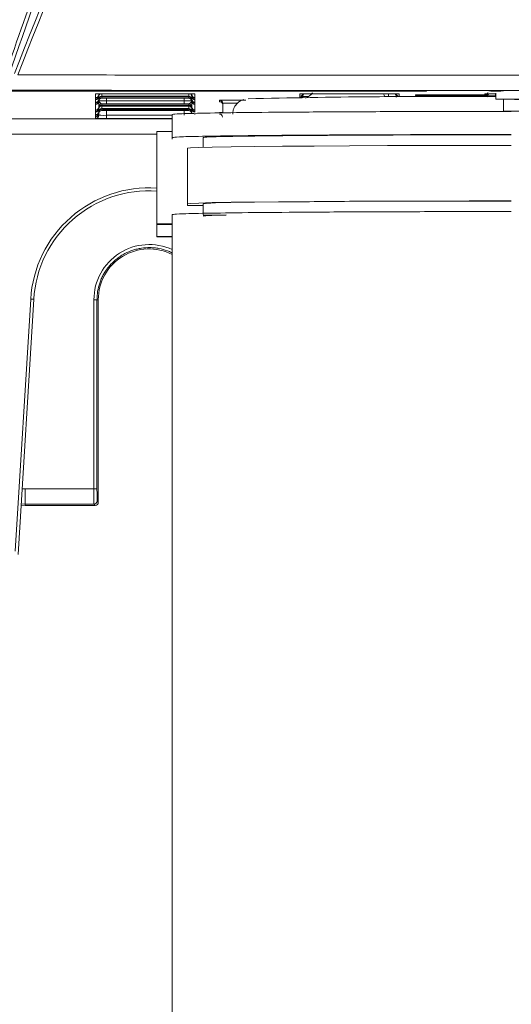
# Model space of a CAD drawing. Header units: millimetres. Extents: x 0 to 2100, y 0 to 1485.
# Tile 26 of 66: x 643 to 675, y 860 to 924. Entities that reach past the tile are written whole.
import ezdxf

# ---------------------------------------------------------------- set-up
doc = ezdxf.new("R2010")
doc.units = ezdxf.units.MM
doc.header["$LTSCALE"] = 5

msp = doc.modelspace()

# ---------------------------------------------------------------- linework, layer by layer
at = {"color": 7, "linetype": 'Continuous', "lineweight": 15}
for p, q in [((669.766, 919.077), (669.764, 919.038)), ((674, 919.071), (674.002, 919.038)), ((674.536, 919.038), (674.538, 919.07)), ((558.774, 919.038), (669.764, 919.038)), ((648.295, 918.864), (648.32, 918.866)), ((648.295, 918.621), (648.295, 918.864)), ((648.295, 918.62), (648.295, 918.621)), ((648.295, 918.536), (648.295, 918.62)), ((648.295, 918.535), (648.295, 918.536)), ((648.295, 918.488), (648.295, 918.535)), ((648.295, 918.487), (648.295, 918.488)), ((648.295, 918.32), (648.295, 918.487)), ((648.495, 918.817), (648.495, 918.733)), ((648.495, 918.686), (648.495, 918.684)), ((648.495, 918.684), (648.495, 918.517)), ((648.495, 918.47), (648.495, 918.468)), ((648.495, 918.468), (648.495, 918.384)), ((648.695, 918.665), (648.695, 918.581)), ((648.995, 918.87), (654.043, 918.87)), ((648.998, 918.715), (654.04, 918.715)), ((654.04, 918.665), (648.998, 918.665)), ((648.998, 918.581), (654.04, 918.581)), ((654.343, 918.581), (654.343, 918.665)), ((654.543, 918.733), (654.543, 918.817)), ((654.543, 918.684), (654.543, 918.686)), ((654.543, 918.517), (654.543, 918.684)), ((654.543, 918.468), (654.543, 918.47)), ((654.543, 918.384), (654.543, 918.468)), ((654.743, 918.864), (654.743, 918.621)), ((654.743, 918.621), (654.743, 918.62)), ((654.743, 918.62), (654.743, 918.536)), ((654.743, 918.536), (654.743, 918.535)), ((654.743, 918.535), (654.743, 918.488)), ((654.743, 918.488), (654.743, 918.487)), ((654.743, 918.487), (654.743, 918.32)), ((656.341, 918.358), (656.342, 918.45)), ((661.545, 918.693), (661.545, 918.864)), ((661.545, 918.692), (661.545, 918.693)), ((661.745, 918.817), (661.745, 918.733)), ((662.245, 918.87), (667.293, 918.87)), ((667.793, 918.817), (667.793, 918.819)), ((667.793, 918.733), (667.793, 918.817)), ((667.964, 918.866), (667.972, 918.865)), ((667.993, 918.864), (667.993, 918.693)), ((667.993, 918.693), (667.993, 918.692)), ((669.045, 918.793), (669.07, 918.795)), ((669.045, 918.767), (669.045, 918.793)), ((669.745, 918.799), (673.545, 918.799)), ((673.545, 918.76), (669.745, 918.76)), ((673.545, 918.799), (673.545, 918.864)), ((673.545, 918.693), (673.545, 918.76)), ((673.545, 918.692), (673.545, 918.693)), ((673.745, 918.817), (673.745, 918.736)), ((674.002, 919.038), (674.536, 919.038)), ((674.245, 918.87), (674.269, 918.87)), ((674.269, 918.521), (674.269, 918.921)), ((674.269, 918.521), (676.769, 918.486)), ((675.769, 918.521), (674.269, 918.521)), ((648.295, 918.319), (648.295, 918.32)), ((648.295, 918.272), (648.295, 918.319)), ((648.295, 918.271), (648.295, 918.272)), ((648.295, 918.187), (648.295, 918.271)), ((648.295, 918.186), (648.295, 918.187)), ((648.295, 917.818), (648.295, 918.186)), ((648.295, 917.818), (648.295, 917.818)), ((648.295, 917.733), (648.295, 917.818)), ((648.495, 918.016), (648.495, 918.015)), ((648.495, 918.015), (648.495, 917.93)), ((648.495, 917.883), (648.495, 917.882)), ((648.495, 917.882), (648.495, 917.714)), ((648.695, 918.212), (648.695, 918.127)), ((648.695, 918.079), (648.695, 917.911)), ((648.695, 917.863), (648.695, 917.778)), ((648.998, 918.211), (648.998, 918.411)), ((648.998, 918.411), (654.04, 918.411)), ((654.04, 918.211), (648.998, 918.211)), ((648.998, 918.128), (654.04, 918.128)), ((654.04, 918.078), (648.998, 918.078)), ((648.998, 917.912), (654.04, 917.912)), ((654.04, 917.862), (648.998, 917.862)), ((654.04, 918.211), (654.04, 918.411)), ((654.343, 918.127), (654.343, 918.212)), ((654.343, 917.911), (654.343, 918.079)), ((654.343, 917.778), (654.343, 917.863)), ((654.54, 918.418), (654.54, 918.415)), ((654.543, 918.015), (654.543, 918.016)), ((654.543, 917.93), (654.543, 918.015)), ((654.543, 917.882), (654.543, 917.883)), ((654.543, 917.714), (654.543, 917.882)), ((654.743, 918.32), (654.743, 918.319)), ((654.743, 918.319), (654.743, 918.272)), ((654.743, 918.272), (654.743, 918.271)), ((654.743, 918.271), (654.743, 918.187)), ((654.743, 918.187), (654.743, 918.186)), ((654.743, 918.186), (654.743, 917.818)), ((654.743, 917.818), (654.743, 917.733)), ((654.743, 917.818), (654.743, 917.818)), ((656.542, 918.251), (656.541, 918.16)), ((656.541, 918.16), (656.545, 917.632)), ((648.295, 917.732), (648.295, 917.733)), ((648.295, 917.685), (648.295, 917.732)), ((648.295, 917.684), (648.295, 917.685)), ((648.295, 917.517), (648.295, 917.684)), ((648.295, 917.517), (648.295, 917.517)), ((648.295, 917.469), (648.295, 917.517)), ((648.295, 917.468), (648.295, 917.469)), ((648.295, 917.384), (648.295, 917.468)), ((648.295, 917.383), (648.295, 917.384)), ((648.295, 917.279), (648.295, 917.383)), ((648.495, 917.667), (648.495, 917.666)), ((648.495, 917.666), (648.495, 917.581)), ((648.995, 917.273), (648.995, 917.473)), ((648.998, 917.779), (654.04, 917.779)), ((653.269, 917.534), (653.269, 917.334)), ((653.269, 917.334), (653.269, 916.034)), ((654.743, 917.733), (654.743, 917.732)), ((654.743, 917.732), (654.743, 917.685)), ((654.743, 917.685), (654.743, 917.684)), ((654.743, 917.517), (654.743, 917.517)), ((678.769, 917.744), (674.769, 917.744)), ((652.269, 910.421), (652.269, 916.421)), ((652.269, 916.421), (653.269, 916.421)), ((653.269, 915.921), (653.269, 916.034)), ((655.269, 915.39), (655.269, 916.034)), ((654.269, 911.734), (654.269, 915.334)), ((654.269, 911.621), (654.269, 911.734)), ((655.269, 911.621), (654.269, 911.621)), ((655.269, 911.034), (655.269, 911.734)), ((653.269, 911.034), (653.269, 792.539)), ((652.269, 910.421), (653.269, 910.421)), ((652.269, 910.386), (652.269, 910.421)), ((652.269, 909.618), (652.269, 910.386)), ((653.269, 910.386), (652.269, 910.386)), ((652.269, 909.618), (653.269, 909.618)), ((652.269, 909.583), (652.269, 909.618)), ((653.269, 909.583), (652.269, 909.583)), ((643.083, 889.18), (644.083, 905.542)), ((644.283, 905.534), (643.27, 888.973)), ((648.186, 893.221), (648.185, 905.501)), ((648.469, 905.503), (648.385, 905.503)), ((648.385, 905.503), (648.386, 893.223)), ((648.469, 892.353), (648.469, 905.503)), ((643.719, 893.221), (648.186, 893.221)), ((643.719, 892.23), (643.719, 893.221)), ((648.193, 892.23), (643.719, 892.23)), ((643.719, 892.153), (643.719, 892.23)), ((648.269, 892.153), (648.193, 892.23)), ((648.393, 892.43), (648.469, 892.353)), ((643.719, 892.153), (643.465, 892.158)), ((643.719, 892.153), (648.269, 892.153))]:
    msp.add_line(p, q, dxfattribs=at)
at = {"color": 8, "linetype": 'Continuous', "lineweight": 15}
for p, q in [((674.538, 919.07), (674.557, 919.071)), ((648.495, 918.868), (648.495, 918.819)), ((648.495, 918.733), (648.495, 918.686)), ((648.495, 918.517), (648.495, 918.47)), ((648.695, 918.87), (648.695, 918.714)), ((648.998, 918.665), (648.998, 918.715)), ((649, 918.581), (648.998, 918.411)), ((654.04, 918.411), (654.039, 918.581)), ((654.04, 918.665), (654.04, 918.715)), ((654.343, 918.714), (654.343, 918.87)), ((654.543, 918.819), (654.543, 918.868)), ((654.543, 918.686), (654.543, 918.733)), ((654.543, 918.47), (654.543, 918.517)), ((654.718, 918.866), (654.743, 918.864)), ((661.545, 918.864), (661.566, 918.865)), ((661.545, 918.626), (661.545, 918.692)), ((661.745, 918.89), (661.745, 918.819)), ((661.745, 918.691), (661.745, 918.744)), ((661.745, 918.733), (661.745, 918.691)), ((662.246, 918.87), (662.246, 918.795)), ((667.082, 918.687), (667.293, 918.687)), ((667.293, 918.687), (667.292, 918.87)), ((667.293, 918.668), (667.293, 918.687)), ((667.793, 918.819), (667.793, 918.89)), ((667.793, 918.744), (667.793, 918.691)), ((667.793, 918.729), (667.793, 918.733)), ((667.993, 918.864), (667.968, 918.866)), ((667.993, 918.692), (667.993, 918.671)), ((669.745, 918.76), (669.745, 918.799)), ((673.545, 918.864), (673.566, 918.865)), ((673.545, 918.76), (673.545, 918.799)), ((673.545, 918.683), (673.545, 918.692)), ((673.745, 918.89), (673.745, 918.819)), ((674.245, 918.731), (674.245, 918.87)), ((674.245, 918.731), (674.245, 918.683)), ((674.245, 918.731), (674.269, 918.731)), ((674.769, 918.514), (674.769, 917.744)), ((648.495, 918.384), (648.495, 918.016)), ((648.495, 917.93), (648.495, 917.883)), ((648.498, 918.415), (648.498, 918.418)), ((648.998, 918.078), (648.998, 918.128)), ((648.998, 917.862), (648.998, 917.912)), ((654.04, 918.078), (654.04, 918.128)), ((654.04, 917.862), (654.04, 917.912)), ((654.543, 918.016), (654.543, 918.384)), ((654.543, 917.883), (654.543, 917.93)), ((656.547, 917.632), (656.542, 918.251)), ((637.769, 917.237), (653.269, 917.237)), ((648.495, 917.714), (648.495, 917.667)), ((648.495, 917.477), (648.496, 917.599)), ((648.495, 917.581), (648.495, 917.477)), ((648.997, 917.779), (648.995, 917.473)), ((648.995, 917.473), (653.269, 917.473)), ((653.269, 917.273), (648.995, 917.273)), ((654.043, 917.473), (654.041, 917.779)), ((654.543, 917.667), (654.543, 917.714)), ((654.743, 917.517), (654.743, 917.507)), ((652.269, 916.254), (637.769, 916.254)), ((643.719, 892.23), (643.47, 892.244))]:
    msp.add_line(p, q, dxfattribs=at)
at = {"color": 8, "linetype": 'Continuous', "lineweight": 15, "flags": 128}
for points in [[(648.502, 918.868), (648.499, 918.856), (648.495, 918.817)], [(654.543, 918.817), (654.539, 918.856), (654.536, 918.868)], [(661.734, 918.628), (661.74, 918.652), (661.745, 918.691)], [(667.786, 918.869), (667.789, 918.856), (667.793, 918.817)], [(667.804, 918.67), (667.798, 918.695), (667.793, 918.734)], [(667.805, 918.67), (667.798, 918.694), (667.793, 918.733)], [(667.803, 918.67), (667.798, 918.69), (667.793, 918.729)], [(673.745, 918.736), (673.74, 918.697), (673.737, 918.683)], [(673.76, 918.892), (673.749, 918.856), (673.745, 918.817)]]:
    msp.add_lwpolyline(points, dxfattribs=at)
at = {"color": 7, "linetype": 'Continuous', "lineweight": 15, "flags": 128}
for points in [[(654.269, 915.334), (654.449, 915.358), (654.985, 915.382), (655.868, 915.404), (657.082, 915.426), (658.609, 915.446), (660.42, 915.464), (662.485, 915.48), (664.769, 915.493), (667.233, 915.504), (669.834, 915.511), (672.528, 915.516), (675.269, 915.518)], [(654.269, 911.734), (654.449, 911.758), (654.985, 911.782), (655.868, 911.805), (657.082, 911.826), (658.609, 911.846), (660.42, 911.864), (662.485, 911.88), (664.769, 911.893), (667.233, 911.904), (669.834, 911.911), (672.528, 911.916), (675.269, 911.918)], [(655.269, 911.734), (655.473, 911.759), (656.079, 911.784), (657.076, 911.807), (658.444, 911.829), (660.154, 911.849), (662.172, 911.866), (664.456, 911.881), (666.961, 911.893), (669.634, 911.902), (672.423, 911.907), (675.269, 911.909)], [(655.269, 910.987), (655.868, 911.002), (656.769, 911.018)]]:
    msp.add_lwpolyline(points, dxfattribs=at)
at = {"color": 7, "linetype": 'Continuous', "lineweight": 15}
for centre, radius, start, end in [((674.002, 919.278), 0.24, 239.88753, 270.00031), ((674.536, 919.278), 0.24, 269.99969, 299.78112), ((648.295, 918.821), 0.2, 269.99892, 359.4989), ((648.295, 918.82), 0.2, 269.99893, 359.16835), ((648.295, 918.735), 0.2, 269.99892, 359.4989), ((648.295, 918.736), 0.2, 269.99893, 359.16835), ((648.295, 918.688), 0.2, 269.99892, 359.4989), ((648.295, 918.687), 0.2, 269.99893, 359.16835), ((648.295, 918.519), 0.2, 269.99892, 359.4989), ((648.295, 918.52), 0.2, 269.99893, 359.16835), ((648.295, 918.472), 0.2, 269.99892, 359.4989), ((648.295, 918.471), 0.2, 269.99893, 359.16835), ((648.695, 918.73), 0.2, 136.83941, 179.16925), ((648.695, 918.514), 0.2, 89.99893, 179.16835), ((648.695, 918.465), 0.2, 89.99893, 179.16835), ((648.695, 918.381), 0.2, 89.99893, 179.16835), ((654.218, 898.813), 20.058, 88.50018, 90.49985), ((654.343, 918.514), 0.2, 0.83165, 90.00107), ((654.343, 918.465), 0.2, 0.83165, 90.00107), ((654.343, 918.381), 0.2, 0.83165, 90.00107), ((654.343, 918.73), 0.2, 0.83075, 43.16059), ((654.743, 918.821), 0.2, 180.5011, 270.00108), ((654.743, 918.82), 0.2, 180.83165, 270.00107), ((654.743, 918.735), 0.2, 180.5011, 270.00108), ((654.743, 918.736), 0.2, 180.83165, 270.00107), ((654.743, 918.688), 0.2, 180.5011, 270.00108), ((654.743, 918.687), 0.2, 180.83165, 270.00107), ((654.743, 918.519), 0.2, 180.5011, 270.00108), ((654.743, 918.52), 0.2, 180.83165, 270.00107), ((654.743, 918.472), 0.2, 180.5011, 270.00108), ((654.743, 918.471), 0.2, 180.83165, 270.00107), ((656.342, 918.25), 0.2, 0.50111, 90.00103), ((670.485, 431.766), 486.932, 89.55759, 91.44613), ((661.545, 918.892), 0.2, 269.99892, 359.4989), ((661.545, 918.893), 0.2, 269.99893, 359.16835), ((661.945, 918.73), 0.2, 145.04303, 179.1693), ((667.593, 918.73), 0.2, 0.83075, 43.97712), ((667.993, 918.892), 0.2, 180.5011, 270.00108), ((667.993, 918.893), 0.2, 180.83165, 270.00107), ((673.545, 918.96), 0.2, 269.99893, 359.16835), ((673.545, 918.892), 0.2, 269.99892, 359.4989), ((673.545, 918.893), 0.2, 269.99893, 359.16835), ((673.545, 918.999), 0.2, 269.99995, 294.793), ((648.295, 918.387), 0.2, 269.99893, 359.16835), ((648.295, 918.386), 0.2, 269.99892, 359.4989), ((648.295, 918.018), 0.2, 269.99892, 359.4989), ((648.295, 918.018), 0.2, 269.99893, 359.16835), ((648.295, 917.932), 0.2, 269.99892, 359.4989), ((648.295, 917.933), 0.2, 269.99893, 359.16835), ((648.295, 917.885), 0.2, 269.99892, 359.4989), ((648.295, 917.884), 0.2, 269.99893, 359.16835), ((648.695, 918.012), 0.2, 89.99893, 179.16835), ((648.695, 917.927), 0.2, 89.99893, 179.16835), ((648.695, 917.879), 0.2, 89.99893, 179.16835), ((648.695, 917.711), 0.2, 89.99893, 179.16835), ((648.695, 917.663), 0.2, 89.99893, 179.16835), ((654.343, 918.012), 0.2, 0.83165, 90.00107), ((654.343, 917.927), 0.2, 0.83165, 90.00107), ((654.343, 917.879), 0.2, 0.83165, 90.00107), ((654.343, 917.711), 0.2, 0.83165, 90.00107), ((654.343, 917.663), 0.2, 0.83165, 90.00107), ((654.743, 918.387), 0.2, 180.83165, 270.00107), ((654.743, 918.386), 0.2, 180.5011, 270.00108), ((654.743, 918.018), 0.2, 180.5011, 270.00108), ((654.743, 918.018), 0.2, 180.83165, 270.00107), ((654.743, 917.932), 0.2, 180.5011, 270.00108), ((654.743, 917.933), 0.2, 180.83165, 270.00107), ((654.743, 917.885), 0.2, 180.5011, 270.00108), ((654.743, 917.884), 0.2, 180.83165, 270.00107), ((656.341, 918.158), 0.2, 0.50111, 90.00103), ((648.295, 917.717), 0.2, 269.99892, 359.4989), ((648.295, 917.717), 0.2, 269.99893, 359.16835), ((648.295, 917.669), 0.2, 269.99892, 359.4989), ((648.295, 917.668), 0.2, 269.99893, 359.16835), ((648.295, 917.583), 0.2, 269.99892, 359.4989), ((648.295, 917.584), 0.2, 269.99893, 359.16835), ((648.295, 917.479), 0.2, 269.99892, 359.4989), ((648.695, 917.578), 0.2, 89.99893, 179.16835), ((654.343, 917.578), 0.2, 0.83165, 90.00107), ((656.334, 917.355), 0.2, 0.50111, 90.00103), ((651.769, 905.072), 7.7, 86.27688, 176.5), ((651.769, 905.076), 7.5, 86.17745, 176.5), ((656.667, 896.304), 14.694, 89.60286, 95.46), ((651.769, 905.503), 3.3, 62.96431, 180), ((644.308, 908.403), 2.869, 265.50356, 269.49453), ((648.234, 911.35), 5.849, 269.52031, 271.47969), ((648.235, 899.069), 5.849, 269.52031, 271.47969), ((648.193, 892.43), 0.2, 270.00511, 359.99489)]:
    msp.add_arc(centre, radius, start, end, dxfattribs=at)
at = {"color": 8, "linetype": 'Continuous', "lineweight": 15}
for centre, radius, start, end in [((648.695, 918.681), 0.2, 110.09666, 179.16862), ((654.343, 918.681), 0.2, 0.83116, 69.90356), ((661.545, 918.821), 0.2, 283.55744, 359.49932), ((661.545, 918.82), 0.2, 284.0839, 359.16878), ((661.545, 918.735), 0.2, 327.45416, 359.4999), ((661.545, 918.736), 0.2, 327.31079, 359.16935), ((661.945, 918.815), 0.2, 156.50439, 179.16938), ((667.993, 918.821), 0.2, 180.50028, 228.8946), ((667.993, 918.82), 0.2, 180.83083, 228.71338), ((669.045, 918.967), 0.2, 269.99993, 301.69317), ((673.545, 918.821), 0.2, 316.42784, 359.4998), ((673.545, 918.82), 0.2, 316.59321, 359.16925), ((673.945, 918.733), 0.2, 145.20038, 179.1693), ((651.769, 905.502), 3.584, 65.26041, 180.00436), ((643.719, 899.144), 5.923, 268.17225, 270)]:
    msp.add_arc(centre, radius, start, end, dxfattribs=at)
at = {"color": 7, "linetype": 'Continuous', "lineweight": 15}
for centre, major_axis, ratio, start_param, end_param in [((642.627, 914.936), (475.355, 0), 0.008727, 1.505694, 1.513672), ((642.627, 914.936), (475.355, 0), 0.008727, 1.495138, 1.502534), ((648.995, 918.864), (0.7, 0), 0.008727, 1.570872, 3.141593), ((648.998, 918.708), (0.7, 0), 0.008727, 1.570872, 2.019234), ((648.998, 918.671), (0.7, 0), 0.008727, 4.263952, 4.712313), ((648.998, 918.575), (0.7, 0), 0.008727, 1.570872, 2.019234), ((654.04, 918.708), (0.7, 0), 0.008727, 1.122359, 1.57072), ((654.04, 918.671), (0.7, 0), 0.008727, 4.712465, 5.160826), ((654.04, 918.575), (0.7, 0), 0.008727, 1.122359, 1.57072), ((658.042, 918.45), (1.7, 0), 0.008727, 1.570872, 3.141517), ((661.57, 919.532), (0, -1), 0.999962, 0.359106, 0.925222), ((667.444, 919.032), (0, -0.5), 0.999962, 5.042313, 5.475385), ((667.293, 918.693), (0.5, -0.002), 0.012216, 4.712538, 6.283258), ((667.797, 918.329), (-0.003, 0.4), 0.000076, 0.008726, 0.619591), ((669.745, 918.793), (0.7, 0), 0.008727, 1.570872, 3.141593), ((669.745, 918.767), (0.7, 0), 0.008727, 3.141593, 4.712313), ((648.998, 918.417), (0.5, 0.002), 0.012216, 3.14152, 4.71224), ((648.998, 918.217), (0.7, 0), 0.008727, 4.263952, 4.712313), ((648.998, 918.122), (0.7, 0), 0.008727, 1.570872, 2.019234), ((648.998, 918.084), (0.7, 0), 0.008727, 4.263952, 4.712313), ((648.998, 917.906), (0.7, 0), 0.008727, 1.570872, 2.019234), ((648.998, 917.868), (0.7, 0), 0.008727, 4.263952, 4.712313), ((654.04, 918.417), (0.5, -0.002), 0.012216, 4.712538, 6.283258), ((654.04, 918.217), (0.7, 0), 0.008727, 4.712465, 5.160826), ((654.04, 918.122), (0.7, 0), 0.008727, 1.122359, 1.57072), ((654.04, 918.084), (0.7, 0), 0.008727, 4.712465, 5.160826), ((654.04, 917.906), (0.7, 0), 0.008727, 1.122359, 1.57072), ((654.04, 917.868), (0.7, 0), 0.008727, 4.712465, 5.160826), ((648.995, 917.279), (0.7, 0), 0.008727, 3.141593, 4.712313), ((648.995, 917.479), (0.5, 0.002), 0.012216, 3.14152, 4.71224), ((648.998, 917.773), (0.7, 0), 0.008727, 1.570872, 2.019234), ((654.04, 917.773), (0.7, 0), 0.008727, 1.122359, 1.57072), ((648.193, 893.229), (0, 1), 0.006981, 1.579523, 3.132866), ((648.393, 893.229), (0, 0.8), 0.008727, 1.579523, 3.132866), ((648.269, 892.353), (-0.141, 0.141), 0.999924, 2.356233, 3.926953)]:
    msp.add_ellipse(centre, major_axis=major_axis, ratio=ratio, start_param=start_param, end_param=end_param, dxfattribs=at)
at = {"color": 8, "linetype": 'Continuous', "lineweight": 15}
for centre, major_axis, ratio, start_param, end_param in [((662.245, 918.693), (0.5, 0.002), 0.012216, 3.14152, 4.426316), ((658.042, 918.25), (1.5, -0.002), 0.00989, 1.937956, 3.141538), ((658.035, 917.647), (1.7, 0), 0.008727, 2.638531, 3.141517)]:
    msp.add_ellipse(centre, major_axis=major_axis, ratio=ratio, start_param=start_param, end_param=end_param, dxfattribs=at)
at = {"color": 7, "linetype": 'Continuous', "lineweight": 15}
for points, knots in [([(642.434, 920.122), (644.012, 924.632), (647.168, 933.652), (651.896, 947.746), (656.934, 963.902), (661.158, 979.48), (664.354, 993.945), (666.469, 1005.948), (667.974, 1018.265), (668.716, 1030.32), (668.651, 1041.843), (667.84, 1053.028), (666.265, 1064.38), (663.986, 1076.228), (661.131, 1088.321), (657.207, 1103.026), (653.058, 1117.474), (649.209, 1131.238), (645.828, 1144.068), (642.924, 1156.602), (640.565, 1170.135), (639.12, 1182.598), (638.589, 1195.952), (638.987, 1209.391), (640.118, 1222.168), (641.76, 1234.261), (643.791, 1245.948), (646.253, 1257.835), (649.173, 1270.269), (653.623, 1287.611), (657.342, 1300.866), (659.846, 1309.791)], [0, 0, 0, 0, 0.035939, 0.071882, 0.111814, 0.163228, 0.193226, 0.223219, 0.254871, 0.286518, 0.314, 0.341483, 0.370814, 0.400152, 0.432205, 0.464263, 0.514624, 0.545272, 0.571762, 0.614427, 0.641999, 0.675058, 0.708721, 0.742432, 0.77612, 0.805162, 0.834207, 0.865331, 0.896457, 0.930272, 1, 1, 1, 1]), ([(660.077, 1309.727), (658.068, 1302.583), (654.05, 1288.294), (648.879, 1268.531), (644.988, 1251.296), (642.259, 1236.633), (640.362, 1223.211), (639.174, 1210.119), (638.721, 1197.398), (639.099, 1184.609), (640.425, 1171.769), (642.598, 1158.849), (645.487, 1145.887), (648.845, 1132.934), (652.793, 1118.799), (656.83, 1104.708), (660.665, 1090.581), (663.746, 1077.856), (666.241, 1065.262), (667.837, 1053.955), (668.645, 1043.739), (668.863, 1034.409), (668.545, 1024.827), (667.698, 1014.661), (666.312, 1004.187), (664.354, 993.252), (661.438, 980.032), (657.328, 964.591), (653.043, 950.699), (648.166, 935.841), (645.019, 926.815), (642.659, 920.043)], [0, 0, 0, 0, 0.055816, 0.111645, 0.153638, 0.188689, 0.223802, 0.255562, 0.287528, 0.319487, 0.351717, 0.384542, 0.417982, 0.451574, 0.485181, 0.528367, 0.561827, 0.595282, 0.626826, 0.658362, 0.681116, 0.703868, 0.728527, 0.753188, 0.780573, 0.807961, 0.836726, 0.882377, 0.928106, 0.946058, 1, 1, 1, 1]), ([(643.023, 920.184), (646.546, 929.066), (652.396, 943.816), (659.89, 964.707), (664.759, 980.276), (668.202, 993.355), (670.511, 1003.835), (672.26, 1013.993), (673.464, 1023.943), (674.118, 1033.476), (674.202, 1042.847), (673.713, 1052.422), (672.6, 1062.347), (670.817, 1073.115), (668.436, 1084.307), (664.283, 1100.93), (659.318, 1118.109), (654.273, 1136.038), (650.818, 1149.256), (647.961, 1162.053), (645.789, 1174.483), (644.375, 1187.078), (643.766, 1199.837), (643.92, 1211.623), (644.528, 1222.406), (645.71, 1235.407), (647.717, 1250.034), (650.603, 1266.244), (654.577, 1285.709), (657.977, 1300.221), (660.245, 1309.9)], [0, 0, 0, 0, 0.071779, 0.119206, 0.166705, 0.194277, 0.220791, 0.247302, 0.27168, 0.296055, 0.31905, 0.342045, 0.36804, 0.39404, 0.424008, 0.45398, 0.522747, 0.558325, 0.593914, 0.625365, 0.656809, 0.688664, 0.720518, 0.752705, 0.777172, 0.801639, 0.850763, 0.888029, 0.925322, 1, 1, 1, 1]), ([(660.478, 1309.845), (658.206, 1300.183), (654.798, 1285.686), (650.793, 1266.232), (648.006, 1250.707), (645.933, 1235.996), (644.614, 1222.132), (644.019, 1210.722), (643.938, 1200.008), (644.304, 1190.362), (645.323, 1178.799), (647.357, 1165.358), (650.522, 1150.901), (653.956, 1137.637), (658.46, 1121.473), (663.135, 1105.364), (667.386, 1089.143), (670.195, 1076.872), (672.448, 1064.443), (673.77, 1053.231), (674.301, 1043.3), (674.261, 1034.71), (673.736, 1025.697), (672.711, 1016.309), (671.037, 1005.799), (668.675, 994.615), (665.037, 980.623), (660.067, 964.66), (652.603, 943.752), (646.76, 928.982), (643.244, 920.096)], [0, 0, 0, 0, 0.074561, 0.111866, 0.149194, 0.193044, 0.223421, 0.253795, 0.278842, 0.303887, 0.326283, 0.366009, 0.405911, 0.437412, 0.468926, 0.531966, 0.563413, 0.594886, 0.626516, 0.658256, 0.67963, 0.70119, 0.722752, 0.747426, 0.772101, 0.802675, 0.833253, 0.880687, 0.928212, 1, 1, 1, 1]), ([(643.244, 920.096), (648.836, 920.091), (660.597, 920.082), (677.274, 920.071), (693.267, 920.062), (703.07, 920.058), (707.974, 920.056)], [0, 0, 0, 0, 0.258322, 0.54334, 0.771558, 1, 1, 1, 1]), ([(707.952, 919.057), (707.294, 919.058), (702.061, 919.064), (692.227, 919.074), (676.893, 919.086), (660.16, 919.095), (648.024, 919.096), (642.044, 919.096)], [0, 0, 0, 0, 0.030121, 0.239728, 0.449335, 0.728679, 1, 1, 1, 1]), ([(673.819, 919.074), (673.784, 919.075), (673.704, 919.075), (673.606, 919.075), (673.552, 919.075)], [0, 0, 0, 0, 0.450355, 1, 1, 1, 1]), ([(673.819, 919.075), (673.86, 919.074), (673.929, 919.074), (673.975, 919.073), (673.978, 919.072), (673.98, 919.072)], [0, 0, 0, 0, 0.498755, 0.851606, 1, 1, 1, 1]), ([(674.557, 919.071), (674.557, 919.071), (674.556, 919.071), (674.564, 919.072), (674.579, 919.072), (674.588, 919.072)], [0, 0, 0, 0, 0.01786, 0.359598, 1, 1, 1, 1]), ([(675.05, 919.075), (675.004, 919.075), (674.903, 919.075), (674.76, 919.074), (674.645, 919.073), (674.605, 919.072), (674.588, 919.072)], [0, 0, 0, 0, 0.241614, 0.522145, 0.802769, 1, 1, 1, 1]), ([(657.913, 918.501), (657.91, 918.5), (657.886, 918.495), (657.77, 918.453), (657.578, 918.344), (657.365, 918.135), (657.216, 917.849), (657.198, 917.636), (657.19, 917.539)], [0, 0, 0, 0, 0.01808, 0.162248, 0.331966, 0.550425, 0.794838, 1, 1, 1, 1]), ([(661.564, 918.865), (661.565, 918.865), (661.566, 918.865), (661.577, 918.866), (661.584, 918.866)], [0, 0, 0, 0, 0.397465, 1, 1, 1, 1]), ([(661.584, 918.866), (661.6, 918.866), (661.633, 918.867), (661.75, 918.868), (661.915, 918.87), (662.092, 918.87), (662.208, 918.87), (662.245, 918.87)], [0, 0, 0, 0, 0.1793478, 0.3824656, 0.6103149, 0.8752538, 1, 1, 1, 1]), ([(667.293, 918.87), (667.338, 918.87), (667.46, 918.87), (667.636, 918.87), (667.799, 918.868), (667.916, 918.867), (667.949, 918.866), (667.964, 918.866)], [0, 0, 0, 0, 0.1440612, 0.3991943, 0.5947854, 0.8141917, 1, 1, 1, 1]), ([(673.564, 918.865), (673.565, 918.865), (673.566, 918.865), (673.577, 918.866), (673.584, 918.866)], [0, 0, 0, 0, 0.397465, 1, 1, 1, 1]), ([(673.584, 918.866), (673.6, 918.866), (673.633, 918.867), (673.75, 918.868), (673.915, 918.87), (674.092, 918.87), (674.208, 918.87), (674.245, 918.87)], [0, 0, 0, 0, 0.179348, 0.382466, 0.610315, 0.875254, 1, 1, 1, 1]), ([(673.745, 918.736), (673.746, 918.735), (673.75, 918.735), (673.794, 918.734), (673.883, 918.733), (674.001, 918.732), (674.125, 918.731), (674.213, 918.731), (674.245, 918.731)], [0, 0, 0, 0, 0.100993, 0.315482, 0.499944, 0.664383, 0.878882, 1, 1, 1, 1]), ([(648.495, 918.016), (648.495, 918.026), (648.495, 918.052), (648.496, 918.175), (648.497, 918.31), (648.498, 918.392), (648.498, 918.414), (648.498, 918.415)], [0, 0, 0, 0, 0.217183, 0.553026, 0.876986, 0.994449, 1, 1, 1, 1]), ([(648.498, 918.415), (648.498, 918.415), (648.498, 918.404), (648.505, 918.364), (648.556, 918.303), (648.639, 918.231), (648.679, 918.217), (648.695, 918.212)], [0, 0, 0, 0, 0.006601, 0.146171, 0.501239, 0.799231, 1, 1, 1, 1]), ([(654.343, 918.212), (654.359, 918.217), (654.399, 918.231), (654.482, 918.303), (654.533, 918.364), (654.54, 918.404), (654.54, 918.415), (654.54, 918.415)], [0, 0, 0, 0, 0.200769, 0.498761, 0.853829, 0.993399, 1, 1, 1, 1]), ([(654.54, 918.415), (654.54, 918.414), (654.54, 918.392), (654.541, 918.31), (654.542, 918.175), (654.543, 918.052), (654.543, 918.026), (654.543, 918.016)], [0, 0, 0, 0, 0.005551, 0.123014, 0.446974, 0.782817, 1, 1, 1, 1]), ([(675.269, 917.726), (673.76, 917.725), (670.645, 917.724), (666.065, 917.71), (661.764, 917.688), (658.048, 917.657), (655.284, 917.618), (653.574, 917.577), (653.369, 917.548), (653.269, 917.534)], [0, 0, 0, 0, 0.131017, 0.270531, 0.415795, 0.563268, 0.715883, 0.862537, 1, 1, 1, 1]), ([(653.269, 916.034), (653.359, 916.047), (653.546, 916.075), (655.097, 916.115), (657.653, 916.152), (661.249, 916.185), (665.624, 916.209), (670.414, 916.224), (673.686, 916.225), (675.269, 916.226)], [0, 0, 0, 0, 0.131017, 0.270531, 0.415795, 0.563268, 0.715883, 0.862537, 1, 1, 1, 1]), ([(655.269, 916.034), (655.343, 916.046), (655.492, 916.069), (656.679, 916.101), (658.526, 916.132), (661.027, 916.158), (664.073, 916.18), (667.549, 916.196), (671.33, 916.207), (673.954, 916.208), (675.269, 916.209)], [0, 0, 0, 0, 0.124826, 0.249998, 0.37452, 0.499768, 0.624376, 0.749435, 0.87446, 1, 1, 1, 1]), ([(653.269, 911.034), (653.359, 911.048), (653.546, 911.075), (655.097, 911.115), (657.653, 911.152), (661.249, 911.185), (665.624, 911.209), (670.414, 911.224), (673.686, 911.226), (675.269, 911.226)], [0, 0, 0, 0, 0.131017, 0.270531, 0.415795, 0.563268, 0.715883, 0.862537, 1, 1, 1, 1])]:
    msp.add_open_spline(points, degree=3, knots=knots, dxfattribs=at)
at = {"color": 8, "linetype": 'Continuous', "lineweight": 15}
for points, knots in [([(674, 919.071), (673.999, 919.071), (673.995, 919.072), (673.949, 919.073), (673.882, 919.074), (673.828, 919.074), (673.819, 919.074)], [0, 0, 0, 0, 0.175184, 0.553222, 0.931549, 1, 1, 1, 1]), ([(674.588, 919.072), (674.58, 919.072), (674.544, 919.072), (674.541, 919.071), (674.538, 919.07)], [0, 0, 0, 0, 0.229623, 1, 1, 1, 1]), ([(648.495, 918.686), (648.495, 918.692), (648.495, 918.699), (648.495, 918.731), (648.495, 918.735)], [0, 0, 0, 0, 0.886357, 1, 1, 1, 1]), ([(648.495, 918.47), (648.495, 918.477), (648.495, 918.487), (648.495, 918.525), (648.495, 918.534)], [0, 0, 0, 0, 0.761751, 1, 1, 1, 1]), ([(648.626, 918.702), (648.633, 918.696), (648.657, 918.675), (648.679, 918.67), (648.695, 918.665)], [0, 0, 0, 0, 0.26124, 1, 1, 1, 1]), ([(654.343, 918.665), (654.359, 918.67), (654.381, 918.675), (654.404, 918.695), (654.41, 918.7)], [0, 0, 0, 0, 0.755655, 1, 1, 1, 1]), ([(654.543, 918.735), (654.543, 918.731), (654.543, 918.699), (654.543, 918.692), (654.543, 918.686)], [0, 0, 0, 0, 0.111249, 1, 1, 1, 1]), ([(654.543, 918.519), (654.543, 918.515), (654.543, 918.483), (654.543, 918.476), (654.543, 918.47)], [0, 0, 0, 0, 0.113643, 1, 1, 1, 1]), ([(661.545, 918.864), (661.545, 918.864), (661.546, 918.865), (661.574, 918.866), (661.584, 918.866)], [0, 0, 0, 0, 0.636054, 1, 1, 1, 1]), ([(661.745, 918.819), (661.745, 918.827), (661.745, 918.838), (661.745, 918.882), (661.745, 918.895)], [0, 0, 0, 0, 0.6861088, 1, 1, 1, 1]), ([(667.793, 918.893), (667.793, 918.88), (667.793, 918.838), (667.793, 918.827), (667.793, 918.819)], [0, 0, 0, 0, 0.299003, 1, 1, 1, 1]), ([(667.964, 918.866), (667.972, 918.865), (667.993, 918.865), (667.993, 918.864), (667.993, 918.864)], [0, 0, 0, 0, 0.36589, 1, 1, 1, 1]), ([(673.545, 918.864), (673.545, 918.864), (673.546, 918.865), (673.574, 918.866), (673.584, 918.866)], [0, 0, 0, 0, 0.636054, 1, 1, 1, 1]), ([(673.745, 918.819), (673.745, 918.827), (673.745, 918.838), (673.745, 918.882), (673.745, 918.895)], [0, 0, 0, 0, 0.686109, 1, 1, 1, 1]), ([(648.495, 917.883), (648.495, 917.889), (648.495, 917.897), (648.495, 917.928), (648.495, 917.932)], [0, 0, 0, 0, 0.8887515, 1, 1, 1, 1]), ([(648.626, 918.115), (648.633, 918.109), (648.657, 918.088), (648.679, 918.083), (648.695, 918.079)], [0, 0, 0, 0, 0.26124, 1, 1, 1, 1]), ([(648.626, 917.899), (648.633, 917.893), (648.657, 917.872), (648.679, 917.867), (648.695, 917.863)], [0, 0, 0, 0, 0.26124, 1, 1, 1, 1]), ([(654.343, 918.079), (654.359, 918.083), (654.381, 918.088), (654.404, 918.109), (654.41, 918.114)], [0, 0, 0, 0, 0.755655, 1, 1, 1, 1]), ([(654.343, 917.863), (654.359, 917.867), (654.381, 917.872), (654.404, 917.893), (654.41, 917.898)], [0, 0, 0, 0, 0.755655, 1, 1, 1, 1]), ([(654.543, 917.932), (654.543, 917.929), (654.543, 917.897), (654.543, 917.889), (654.543, 917.883)], [0, 0, 0, 0, 0.113643, 1, 1, 1, 1]), ([(648.495, 917.667), (648.495, 917.673), (648.495, 917.681), (648.495, 917.712), (648.495, 917.716)], [0, 0, 0, 0, 0.888751, 1, 1, 1, 1]), ([(654.543, 917.716), (654.543, 917.713), (654.543, 917.681), (654.543, 917.673), (654.543, 917.667)], [0, 0, 0, 0, 0.113643, 1, 1, 1, 1]), ([(653.269, 908.535), (653.25, 908.545), (653.148, 908.599), (652.864, 908.713), (652.497, 908.819), (652.12, 908.873), (651.741, 908.897), (651.359, 908.872), (650.985, 908.8), (650.619, 908.696), (650.267, 908.547), (649.938, 908.354), (649.627, 908.135), (649.344, 907.878), (649.098, 907.588), (648.932, 907.356), (648.787, 907.112), (648.661, 906.854), (648.56, 906.589), (648.456, 906.234), (648.394, 905.872), (648.387, 905.596), (648.385, 905.503)], [0, 0, 0, 0, 0.009487, 0.050304, 0.133325, 0.175629, 0.216445, 0.299463, 0.341765, 0.382581, 0.465598, 0.5079, 0.548716, 0.631736, 0.674038, 0.714856, 0.755957, 0.797952, 0.840256, 0.879553, 0.959382, 1, 1, 1, 1])]:
    msp.add_open_spline(points, degree=3, knots=knots, dxfattribs=at)

doc.saveas('drawing.dxf')
